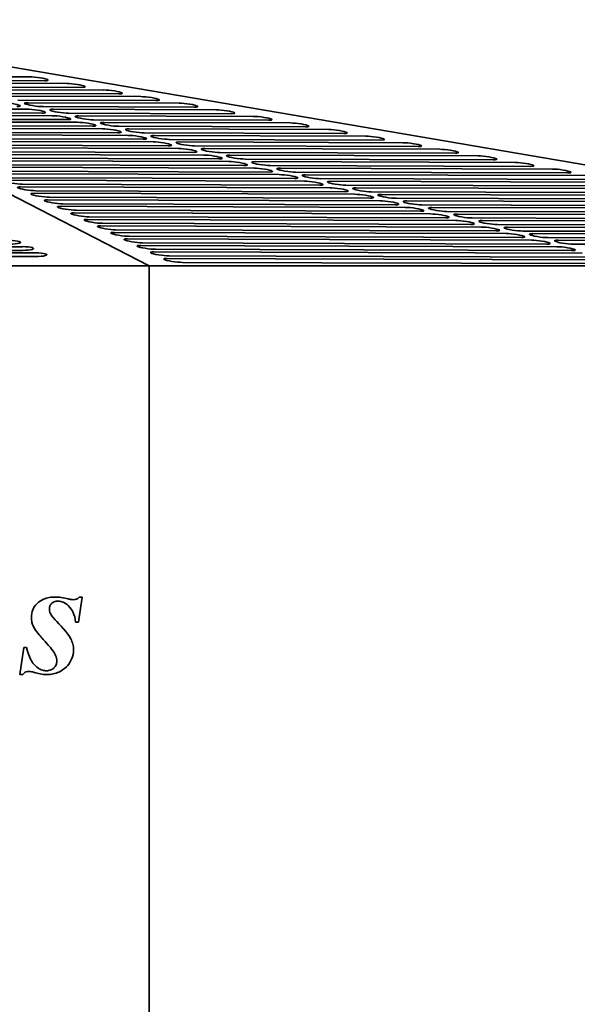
# Model space of a CAD drawing. Header units: millimetres. Extents: x 362 to 1318, y 320 to 868.
# Tile 10 of 11: x 1003 to 1155, y 594 to 862. Entities that reach past the tile are written whole.
import ezdxf

# ---------------------------------------------------------------- set-up
doc = ezdxf.new("R2010")
doc.units = ezdxf.units.MM
doc.header["$LTSCALE"] = 4
doc.layers.add('Krawędzie widoczne(ISO)', color=7, linetype='Continuous', lineweight=35, true_color=0x262659)

msp = doc.modelspace()

# ---------------------------------------------------------------- linework, layer by layer
at = {"layer": 'Krawędzie widoczne(ISO)'}
for p, q in [((1037.99, 795), (907.73, 862)), ((925.18, 862), (1318, 795)), ((977.57, 846.53), (1005.48, 846.45)), ((1009.6, 845.38), (981.69, 845.46)), ((984.44, 844.75), (1015.57, 844.65)), ((1019.69, 843.58), (988.56, 843.68)), ((991.3, 842.97), (1025.66, 842.86)), ((1029.78, 841.79), (995.43, 841.9)), ((998.17, 841.19), (1035.75, 841.07)), ((1039.87, 840), (1002.29, 840.12)), ((1005.04, 839.4), (1046.2, 839.28)), ((960.38, 837.78), (1004.75, 837.64)), ((1008.88, 836.57), (964.5, 836.71)), ((1050.32, 838.21), (1009.16, 838.33)), ((1011.91, 837.62), (1056.29, 837.48)), ((1060.41, 836.41), (1016.03, 836.55)), ((964.03, 836.01), (1011.62, 835.86)), ((967.68, 834.24), (1018.49, 834.08)), ((1015.74, 834.79), (968.15, 834.94)), ((1018.78, 835.84), (1066.38, 835.69)), ((1070.5, 834.62), (1022.9, 834.77)), ((1025.65, 834.06), (1076.47, 833.9)), ((970.97, 832.47), (1025.36, 832.3)), ((1022.61, 833.01), (971.8, 833.17)), ((1029.48, 831.23), (975.09, 831.4)), ((1080.59, 832.83), (1029.77, 832.99)), ((1032.52, 832.28), (1086.91, 832.11)), ((1091.04, 831.04), (1036.64, 831.21)), ((974.61, 830.69), (1032.23, 830.51)), ((978.26, 828.92), (1039.1, 828.73)), ((1036.35, 829.45), (978.74, 829.62)), ((1039.39, 830.49), (1097, 830.31)), ((1101.13, 829.24), (1043.51, 829.42)), ((1046.26, 828.71), (1107.09, 828.52)), ((981.91, 827.15), (1045.97, 826.95)), ((1043.22, 827.66), (982.38, 827.85)), ((1050.09, 825.88), (986.03, 826.08)), ((1111.22, 827.45), (1050.38, 827.64)), ((1053.13, 826.93), (1117.18, 826.73)), ((1121.31, 825.66), (1057.25, 825.86)), ((985.2, 825.38), (1052.84, 825.17)), ((988.85, 823.61), (1059.71, 823.39)), ((1056.96, 824.1), (989.32, 824.31)), ((1059.99, 825.15), (1127.63, 824.94)), ((1131.75, 823.87), (1064.12, 824.08)), ((1066.86, 823.36), (1137.72, 823.14)), ((992.5, 821.83), (1066.58, 821.6)), ((1063.83, 822.32), (992.97, 822.54)), ((1070.7, 820.53), (996.62, 820.76)), ((1141.84, 822.07), (1070.99, 822.29)), ((1073.73, 821.58), (1147.81, 821.35)), ((1151.93, 820.28), (1077.85, 820.51)), ((996, 820.06), (1073.44, 819.82)), ((999.44, 818.29), (1080.31, 818.04)), ((1077.57, 818.75), (1000.12, 818.99)), ((1080.6, 819.8), (1158.04, 819.56)), ((1162.17, 818.49), (1084.72, 818.73)), ((1087.47, 818.02), (1168.35, 817.77)), ((1003.08, 816.52), (1087.18, 816.26)), ((1084.44, 816.97), (1003.56, 817.22)), ((1006.73, 814.75), (1094.05, 814.47)), ((1091.3, 815.19), (1007.21, 815.45)), ((1172.47, 816.7), (1091.59, 816.95)), ((1094.34, 816.23), (1178.44, 815.97)), ((1182.56, 814.9), (1098.46, 815.17)), ((1010.35, 812.97), (1100.89, 812.69)), ((1098.17, 813.41), (1010.85, 813.68)), ((1101.21, 814.45), (1188.53, 814.18)), ((1192.65, 813.11), (1105.33, 813.38)), ((1108.1, 812.67), (1198.64, 812.39)), ((1013.98, 811.2), (1107.76, 810.91)), ((1105.02, 811.62), (1014.5, 811.9)), ((1017.6, 809.43), (1114.63, 809.13)), ((1111.89, 809.84), (1018.1, 810.13)), ((1202.74, 811.32), (1112.23, 811.6)), ((1114.97, 810.89), (1208.76, 810.6)), ((1212.88, 809.53), (1119.09, 809.82)), ((1021.22, 807.66), (1121.5, 807.35)), ((1118.75, 808.06), (1021.72, 808.36)), ((1121.84, 809.11), (1218.88, 808.8)), ((1223, 807.73), (1125.96, 808.04)), ((1128.71, 807.32), (1228.99, 807.01)), ((1024.84, 805.88), (1128.37, 805.56)), ((1125.62, 806.28), (1025.34, 806.59)), ((1028.47, 804.11), (1135.24, 803.78)), ((1132.49, 804.49), (1028.97, 804.82)), ((1233.11, 805.94), (1132.83, 806.25)), ((1135.58, 805.54), (1239.11, 805.22)), ((1243.23, 804.15), (1139.7, 804.47)), ((1032.09, 802.34), (1142.11, 802)), ((1139.36, 802.71), (1032.59, 803.04)), ((1142.45, 803.76), (1249.22, 803.43)), ((1253.34, 802.36), (1146.57, 802.69)), ((1149.32, 801.98), (1259.34, 801.63)), ((842.6, 800.22), (1003.57, 800.22)), ((1003.57, 799.21), (842.6, 799.21)), ((1035.71, 800.57), (1148.98, 800.22)), ((1146.23, 800.93), (1036.21, 801.27)), ((1039.33, 798.8), (1155.85, 798.43)), ((1153.1, 799.15), (1039.83, 799.5)), ((1263.46, 800.57), (1153.44, 800.91)), ((842.6, 798.54), (1007.13, 798.54)), ((1007.13, 797.53), (842.6, 797.53)), ((1042.96, 797.02), (1162.72, 796.65)), ((1159.97, 797.36), (1043.45, 797.73)), ((1037.99, 795), (642.01, 795)), ((1037.99, 795), (1037.99, 468)), ((1318, 795), (1037.99, 795)), ((1166.84, 795.58), (1047.08, 795.95)), ((1018.75, 698.02), (1019.74, 704.86)), ((1019.74, 704.86), (1018.93, 704.86)), ((1017.95, 698.02), (1018.75, 698.02)), ((1003.93, 691.11), (1002.85, 683.73)), ((1004.64, 691.11), (1003.93, 691.11)), ((1002.85, 683.73), (1003.66, 683.73))]:
    msp.add_line(p, q, dxfattribs=at)
for centre, major_axis, ratio, start_param, end_param in [((1007.54, 845.91), (2.98, -0.38), 0.126035, 5.49338, 8.634973), ((1017.63, 844.12), (2.98, -0.38), 0.126035, 5.49338, 8.634973), ((1027.72, 842.33), (2.98, -0.38), 0.126035, 5.49338, 8.634973), ((999.95, 838.89), (2.98, -0.38), 0.126035, 5.49338, 8.634973), ((1007.1, 838.87), (-2.98, 0.38), 0.126035, 5.49338, 8.634973), ((1037.81, 840.53), (2.98, -0.38), 0.126035, 5.49338, 8.634973), ((1048.26, 838.74), (2.98, -0.38), 0.126035, 5.49338, 8.634973), ((1006.81, 837.11), (2.98, -0.38), 0.126035, 5.49338, 8.634973), ((1013.97, 837.09), (-2.98, 0.38), 0.126035, 5.49338, 8.634973), ((1058.35, 836.95), (2.98, -0.38), 0.126035, 5.49338, 8.634973), ((1013.68, 835.33), (2.98, -0.38), 0.126035, 5.49338, 8.634973), ((1020.84, 835.3), (-2.98, 0.38), 0.126035, 5.49338, 8.634973), ((1020.55, 833.54), (2.98, -0.38), 0.126035, 5.49338, 8.634973), ((1027.71, 833.52), (-2.98, 0.38), 0.126035, 5.49338, 8.634973), ((1068.44, 835.16), (2.98, -0.38), 0.126035, 5.49338, 8.634973), ((1078.53, 833.36), (2.98, -0.38), 0.126035, 5.49338, 8.634973), ((1027.42, 831.76), (2.98, -0.38), 0.126035, 5.49338, 8.634973), ((1034.58, 831.74), (-2.98, 0.38), 0.126035, 5.49338, 8.634973), ((1088.97, 831.57), (2.98, -0.38), 0.126035, 5.49338, 8.634973), ((1034.29, 829.98), (2.98, -0.38), 0.126035, 5.49338, 8.634973), ((1041.45, 829.96), (-2.98, 0.38), 0.126035, 5.49338, 8.634973), ((1041.16, 828.2), (2.98, -0.38), 0.126035, 5.49338, 8.634973), ((1048.32, 828.18), (-2.98, 0.38), 0.126035, 5.49338, 8.634973), ((1099.06, 829.78), (2.98, -0.38), 0.126035, 5.49338, 8.634973), ((1109.15, 827.99), (2.98, -0.38), 0.126035, 5.49338, 8.634973), ((1048.03, 826.42), (2.98, -0.38), 0.126035, 5.49338, 8.634973), ((1055.19, 826.39), (-2.98, 0.38), 0.126035, 5.49338, 8.634973), ((1119.24, 826.19), (2.98, -0.38), 0.126035, 5.49338, 8.634973), ((1054.9, 824.63), (2.98, -0.38), 0.126035, 5.49338, 8.634973), ((1062.06, 824.61), (-2.98, 0.38), 0.126035, 5.49338, 8.634973), ((1061.77, 822.85), (2.98, -0.38), 0.126035, 5.49338, 8.634973), ((1068.92, 822.83), (-2.98, 0.38), 0.126035, 5.49338, 8.634973), ((1129.69, 824.4), (2.98, -0.38), 0.126035, 5.49338, 8.634973), ((1139.78, 822.61), (2.98, -0.38), 0.126035, 5.49338, 8.634973), ((1068.64, 821.07), (2.98, -0.38), 0.126035, 5.49338, 8.634973), ((1075.79, 821.05), (-2.98, 0.38), 0.126035, 5.49338, 8.634973), ((1149.87, 820.82), (2.98, -0.38), 0.126035, 5.49338, 8.634973), ((1001.5, 817.76), (-2.98, 0.38), 0.126035, 5.49338, 8.634973), ((1075.51, 819.29), (2.98, -0.38), 0.126035, 5.49338, 8.634973), ((1082.66, 819.26), (-2.98, 0.38), 0.126035, 5.49338, 8.634973), ((1082.37, 817.5), (2.98, -0.38), 0.126035, 5.49338, 8.634973), ((1089.53, 817.48), (-2.98, 0.38), 0.126035, 5.49338, 8.634973), ((1005.14, 815.98), (-2.98, 0.38), 0.126035, 5.49338, 8.634973), ((1008.79, 814.21), (-2.98, 0.38), 0.126035, 5.49338, 8.634973), ((1089.24, 815.72), (2.98, -0.38), 0.126035, 5.49338, 8.634973), ((1096.4, 815.7), (-2.98, 0.38), 0.126035, 5.49338, 8.634973), ((1012.42, 812.44), (-2.98, 0.38), 0.126035, 5.49338, 8.647056), ((1096.11, 813.94), (2.98, -0.38), 0.126035, 5.49338, 8.634973), ((1103.27, 813.92), (-2.98, 0.38), 0.126035, 5.49338, 8.634973), ((1102.96, 812.16), (2.98, -0.38), 0.126035, 5.49338, 8.634973), ((1110.16, 812.14), (-2.98, 0.38), 0.126035, 5.49338, 8.634973), ((1016.04, 810.67), (-2.98, 0.38), 0.126035, 5.49338, 8.634973), ((1019.66, 808.89), (-2.98, 0.38), 0.126035, 5.49338, 8.634973), ((1109.82, 810.38), (2.98, -0.38), 0.126035, 5.49338, 8.634973), ((1117.03, 810.35), (-2.98, 0.38), 0.126035, 5.49338, 8.634973), ((1023.28, 807.12), (-2.98, 0.38), 0.126035, 5.49338, 8.634973), ((1116.69, 808.59), (2.98, -0.38), 0.126035, 5.49338, 8.634973), ((1123.9, 808.57), (-2.98, 0.38), 0.126035, 5.49338, 8.634973), ((1123.56, 806.81), (2.98, -0.38), 0.126035, 5.49338, 8.634973), ((1130.77, 806.79), (-2.98, 0.38), 0.126035, 5.49338, 8.634973), ((1026.9, 805.35), (-2.98, 0.38), 0.126035, 5.49338, 8.634973), ((1030.53, 803.58), (-2.98, 0.38), 0.126035, 5.49338, 8.634973), ((1130.43, 805.03), (2.98, -0.38), 0.126035, 5.49338, 8.634973), ((1137.64, 805.01), (-2.98, 0.38), 0.126035, 5.49338, 8.634973), ((1000.02, 801.4), (3, 0), 0.168133, 4.712389, 7.853982), ((1034.15, 801.81), (-2.98, 0.38), 0.126035, 5.49338, 8.634973), ((1137.3, 803.25), (2.98, -0.38), 0.126035, 5.49338, 8.634973), ((1144.51, 803.22), (-2.98, 0.38), 0.126035, 5.49338, 8.634973), ((1144.17, 801.46), (2.98, -0.38), 0.126035, 5.49338, 8.634973), ((1151.38, 801.44), (-2.98, 0.38), 0.126035, 5.49338, 8.634973), ((1003.57, 799.72), (3, 0), 0.168133, 4.712389, 7.853982), ((1037.77, 800.03), (-2.98, 0.38), 0.126035, 5.49338, 8.634973), ((1041.39, 798.26), (-2.98, 0.38), 0.126035, 5.49338, 8.634973), ((1151.04, 799.68), (2.98, -0.38), 0.126035, 5.49338, 8.634973), ((1007.13, 798.03), (3, 0), 0.168133, 4.712389, 7.853982), ((1045.02, 796.49), (-2.98, 0.38), 0.126035, 5.49338, 8.634973)]:
    msp.add_ellipse(centre, major_axis=major_axis, ratio=ratio, start_param=start_param, end_param=end_param, dxfattribs=at)
for points, knots in [([(1012.58, 704.86), (1011.98, 704.86), (1011.38, 704.82), (1010.27, 704.62), (1009.75, 704.47), (1008.62, 703.99), (1008.01, 703.6), (1006.98, 702.54), (1006.61, 702), (1006.08, 700.72), (1005.96, 700), (1005.96, 699.27)], [-1.056037, -1.056037, -1.056037, -1.056037, -0.847204, -0.847204, -0.661266, -0.661266, -0.417535, -0.417535, -0.219088, -0.219088, 0, 0, 0, 0]), ([(1015.94, 704.37), (1015.34, 704.52), (1014.71, 704.65), (1013.61, 704.81), (1013.08, 704.86), (1012.58, 704.86)], [-0.3366038, -0.3366038, -0.3366038, -0.3366038, -0.1513603, -0.1513603, 0, 0, 0, 0]), ([(1018.93, 704.86), (1018.83, 704.72), (1018.71, 704.6), (1018.46, 704.39), (1018.33, 704.31), (1017.97, 704.16), (1017.75, 704.13), (1017.53, 704.13)], [-0.1654833, -0.1654833, -0.1654833, -0.1654833, -0.1146848, -0.1146848, -0.0673965, -0.0673965, 0, 0, 0, 0]), ([(1010.86, 701.7), (1010.86, 701.83), (1010.87, 701.95), (1010.92, 702.2), (1010.96, 702.32), (1011.11, 702.67), (1011.26, 702.88), (1011.71, 703.32), (1011.98, 703.46), (1012.51, 703.68), (1012.86, 703.73), (1013.22, 703.73)], [-0.2628807, -0.2628807, -0.2628807, -0.2628807, -0.2402612, -0.2402612, -0.2182572, -0.2182572, -0.1721496, -0.1721496, -0.106597, -0.106597, 0, 0, 0, 0]), ([(1013.22, 703.73), (1013.46, 703.73), (1013.7, 703.71), (1014.17, 703.61), (1014.4, 703.53), (1015.12, 703.22), (1015.57, 702.9), (1016.7, 701.87), (1017.08, 701.22), (1017.69, 699.92), (1017.88, 698.97), (1017.95, 698.02)], [-0.5761824, -0.5761824, -0.5761824, -0.5761824, -0.5415474, -0.5415474, -0.5063063, -0.5063063, -0.4286761, -0.4286761, -0.2859912, -0.2859912, 0, 0, 0, 0]), ([(1017.53, 704.13), (1017.3, 704.13), (1017.06, 704.15), (1016.54, 704.23), (1016.23, 704.3), (1015.94, 704.37)], [-0.1575099, -0.1575099, -0.1575099, -0.1575099, -0.0901544, -0.0901544, 0, 0, 0, 0]), ([(1012.43, 698.68), (1011.45, 699.71), (1011.21, 700.2), (1010.94, 700.85), (1010.86, 701.26), (1010.86, 701.7)], [-0.2112938, -0.2112938, -0.2112938, -0.2112938, -0.1302692, -0.1302692, 0, 0, 0, 0]), ([(1005.96, 699.27), (1005.96, 698.83), (1006.01, 698.38), (1006.2, 697.54), (1006.35, 697.14), (1006.55, 696.77)], [-0.2604431, -0.2604431, -0.2604431, -0.2604431, -0.1266781, -0.1266781, 0, 0, 0, 0]), ([(1017.43, 690.47), (1017.43, 691), (1017.37, 691.53), (1017.12, 692.55), (1016.93, 693.04), (1015.97, 694.87), (1013.48, 697.56), (1012.43, 698.68)], [-0.7803221, -0.7803221, -0.7803221, -0.7803221, -0.6205781, -0.6205781, -0.4613907, -0.4613907, 0, 0, 0, 0]), ([(1006.55, 696.77), (1006.86, 696.18), (1007.33, 695.52), (1008.46, 694.08), (1009.24, 693.21), (1009.96, 692.43)], [-0.5486078, -0.5486078, -0.5486078, -0.5486078, -0.3173361, -0.3173361, 0, 0, 0, 0]), ([(1009.96, 692.43), (1011.88, 690.33), (1012.34, 689.51), (1012.76, 688.45), (1012.87, 687.93), (1012.87, 687.38)], [-0.3412764, -0.3412764, -0.3412764, -0.3412764, -0.1633763, -0.1633763, 0, 0, 0, 0]), ([(1010.05, 684.79), (1009.69, 684.79), (1009.33, 684.85), (1008.54, 685.1), (1008.15, 685.3), (1007.27, 685.85), (1006.77, 686.3), (1006, 687.36), (1005.45, 688.32), (1004.64, 691.11)], [-2.727872, -2.727872, -2.727872, -2.727872, -2.329222, -2.329222, -1.833618, -1.833618, -0.873073, -0.873073, 0, 0, 0, 0]), ([(1010.23, 683.73), (1010.78, 683.73), (1011.32, 683.79), (1012.41, 684.03), (1012.94, 684.21), (1014.07, 684.74), (1014.85, 685.18), (1015.81, 686.14), (1016.45, 686.81), (1017.26, 688.75), (1017.43, 689.59), (1017.43, 690.47)], [-3.130068, -3.130068, -3.130068, -3.130068, -2.363192, -2.363192, -1.586111, -1.586111, -0.62929, -0.62929, -0.263675, -0.263675, 0, 0, 0, 0]), ([(1012.87, 687.38), (1012.87, 687.05), (1012.81, 686.72), (1012.55, 686.09), (1012.35, 685.82), (1011.92, 685.4), (1011.65, 685.17), (1010.87, 684.85), (1010.46, 684.79), (1010.05, 684.79)], [-0.5899246, -0.5899246, -0.5899246, -0.5899246, -0.4216182, -0.4216182, -0.2522134, -0.2522134, -0.1229475, -0.1229475, 0, 0, 0, 0]), ([(1003.66, 683.73), (1003.77, 683.9), (1003.91, 684.08), (1004.21, 684.37), (1004.33, 684.43), (1004.66, 684.56), (1004.93, 684.59), (1005.2, 684.59)], [-0.1618344, -0.1618344, -0.1618344, -0.1618344, -0.1210649, -0.1210649, -0.080709, -0.080709, 0, 0, 0, 0]), ([(1005.2, 684.59), (1005.45, 684.59), (1005.74, 684.55), (1006.34, 684.44), (1006.72, 684.34), (1007.06, 684.25)], [-0.182763, -0.182763, -0.182763, -0.182763, -0.10782, -0.10782, 0, 0, 0, 0]), ([(1007.06, 684.25), (1007.63, 684.09), (1008.22, 683.96), (1009.26, 683.79), (1009.75, 683.73), (1010.23, 683.73)], [-0.3174343, -0.3174343, -0.3174343, -0.3174343, -0.1415267, -0.1415267, 0, 0, 0, 0])]:
    msp.add_open_spline(points, degree=3, knots=knots, dxfattribs=at)

doc.saveas('drawing.dxf')
